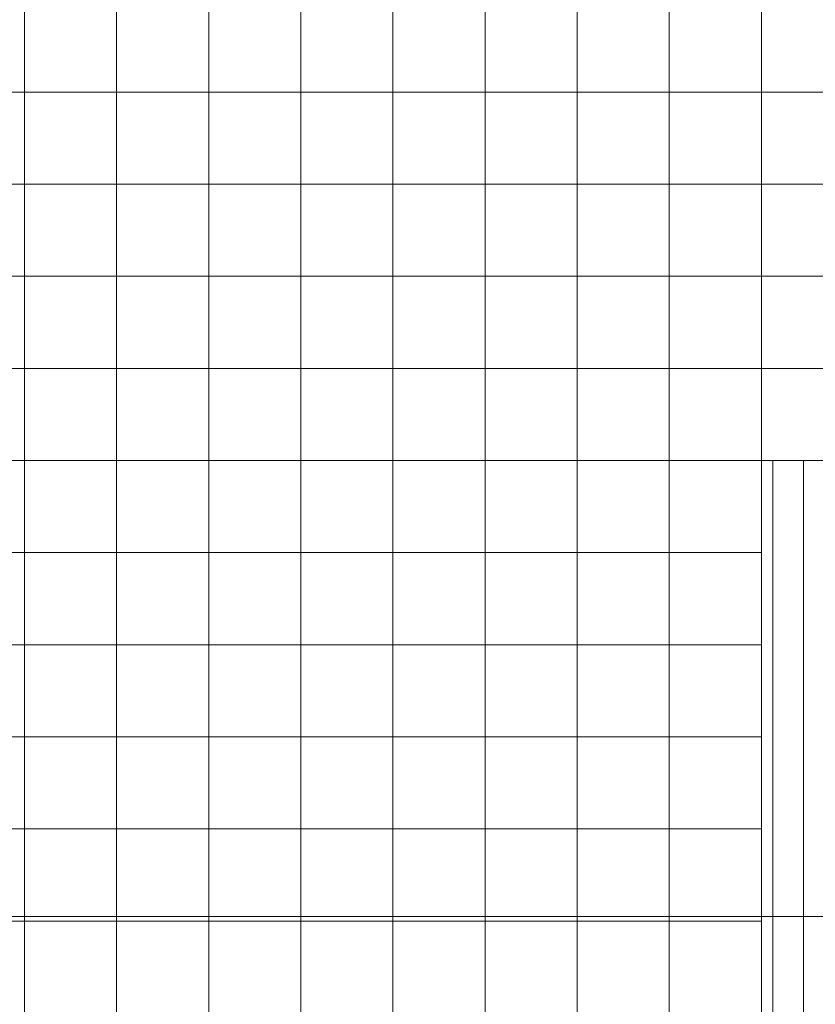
# Model space of a CAD drawing. Extents: x -620 to 3480, y 62 to 1112.
# Tile 26 of 76: x -272 to -169, y 370 to 498. Entities that reach past the tile are written whole.
import ezdxf
from ezdxf.lldxf.tags import DXFTag

# ---------------------------------------------------------------- set-up
doc = ezdxf.new("R2010")
doc.units = 0
doc.layers.get('0').update_dxf_attribs({"lineweight": 13})
doc.layers.add('60- 61 allgemeine Ausstattung- 4 Terrassen', color=7, linetype='Continuous', lineweight=9)
doc.layers.add('70 -71 Achsen- 1 Gebäudeachsen', color=7, linetype='STRICHPUNKT2-A06GA2HU8I', lineweight=18)
tags = doc.linetypes.add('STRICHPUNKT2-A06GA2HU8I', pattern=[12.7, 6.35, -3.175, 0, -3.175]).pattern_tags.tags
tags[10:11] = [DXFTag(74, 4), DXFTag(75, 0), DXFTag(340, '0'), DXFTag(46, 0.0), DXFTag(50, 0.0), DXFTag(44, 0.0), DXFTag(45, 0.0)]
tags[8:9] = [DXFTag(74, 4), DXFTag(75, 0), DXFTag(340, '0'), DXFTag(46, 0.0), DXFTag(50, 0.0), DXFTag(44, 0.0), DXFTag(45, 0.0)]
tags[6:7] = [DXFTag(74, 4), DXFTag(75, 0), DXFTag(340, '0'), DXFTag(46, 0.0), DXFTag(50, 0.0), DXFTag(44, 0.0), DXFTag(45, 0.0)]
tags[4:5] = [DXFTag(74, 4), DXFTag(75, 0), DXFTag(340, '0'), DXFTag(46, 0.0), DXFTag(50, 0.0), DXFTag(44, 0.0), DXFTag(45, 0.0)]

# ---------------------------------------------------------------- blocks, each defined once
blk = doc.blocks.new('Referenz-A06GA2HW8I')
at = {"layer": '60- 61 allgemeine Ausstattung- 4 Terrassen', "color": 0, "lineweight": -2}
for p, q in [((-271.73, 211.08), (-271.73, 594.54)), ((-259.73, 211.08), (-259.73, 594.54)), ((-247.73, 211.08), (-247.73, 594.54)), ((-235.73, 211.08), (-235.73, 594.54)), ((-223.73, 211.08), (-223.73, 594.54)), ((-211.73, 211.08), (-211.73, 594.54)), ((-199.73, 211.08), (-199.73, 594.54)), ((-187.73, 211.08), (-187.73, 594.54)), ((-175.73, 440.88), (-175.73, 594.54)), ((-432.68, 488.88), (6.72, 488.88)), ((-432.68, 476.88), (6.72, 476.88)), ((-432.68, 464.88), (6.72, 464.88)), ((-432.68, 452.88), (6.72, 452.88)), ((-432.68, 440.88), (6.72, 440.88)), ((-175.73, 260.88), (-175.73, 440.88)), ((-175.73, 440.88), (-55.73, 440.88)), ((-174.26, 260.88), (-174.26, 440.88)), ((-170.26, 260.88), (-170.26, 440.88)), ((-432.68, 428.88), (-175.73, 428.88)), ((-432.68, 416.88), (-175.73, 416.88)), ((-432.68, 404.88), (-175.73, 404.88)), ((-432.68, 392.88), (-175.73, 392.88)), ((-432.68, 380.88), (-175.73, 380.88))]:
    blk.add_line(p, q, dxfattribs=at)
at = {"layer": '70 -71 Achsen- 1 Gebäudeachsen', "color": 0, "linetype": 'STRICHPUNKT2-A06GA2HU8I', "lineweight": -2, "ltscale": 0.13}
blk.add_line((-561.19, 381.48), (86.26, 381.48), dxfattribs=at)

msp = doc.modelspace()

# ---------------------------------------------------------------- block references
at = {"color": 8, "lineweight": 13, "ltscale": 0.13, "true_color": 0x808080}
msp.add_blockref('Referenz-A06GA2HW8I', (0, 0), dxfattribs=at)

doc.saveas('drawing.dxf')
